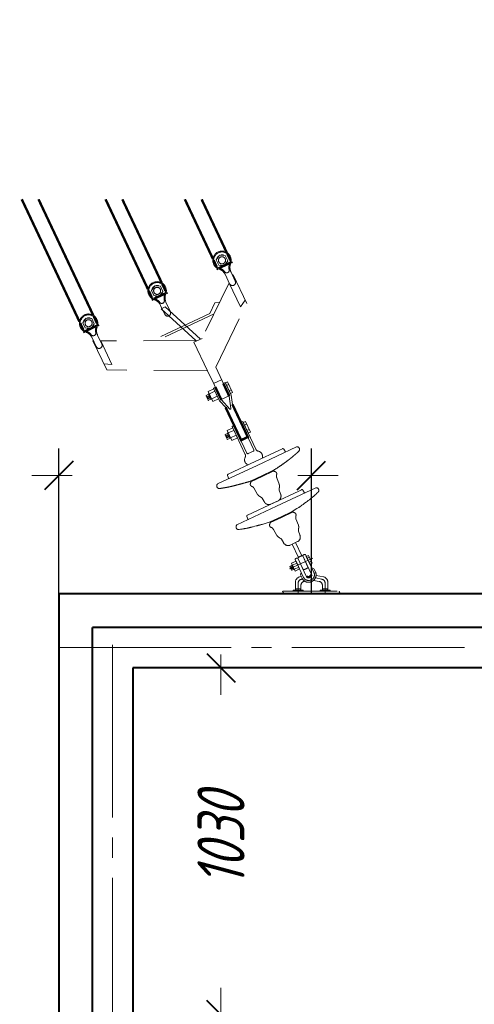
# Model space of a CAD drawing. Header units: millimetres. Extents: x 0 to 594, y 0 to 420.
# Tile 40 of 50: x 89 to 123, y 347 to 420. Entities that reach past the tile are written whole.
import ezdxf

# ---------------------------------------------------------------- set-up
doc = ezdxf.new("R2010")
doc.units = ezdxf.units.MM
for name, pattern in [('K5LT_AXLED', [17.302989, 12.802989, -1.5, 1.5, -1.5]), ('K5LT_BASIC', [0]), ('K5LT_DASHED', [6, 4, -2]), ('K5LT_THIN', [0])]:
    doc.linetypes.add(name, pattern=pattern)
doc.styles.add('KDIMTEXTSTYLE', font='GOST_AU.SHX', dxfattribs={"width": 0.96, "oblique": 15, "height": 5})
doc.dimstyles.new('KDIMSTYLE (0.03)', dxfattribs={"dimtxt": 5, "dimasz": 1, "dimexe": 2, "dimexo": 0, "dimgap": 1, "dimtad": 1, "dimlfac": 40, "dimtxsty": 'KDIMTEXTSTYLE', "dimsah": 1, "dimcen": 0, "dimdle": 1, "dimadec": 0, "dimazin": 0, "dimtfac": 0.667, "dimtmove": 0, "dimatfit": 3, "dimfxl": 1, "dimtvp": 1, "dimtfill": 1, "dimtolj": 1, "dimtzin": 0, "dimarcsym": 0})

# ---------------------------------------------------------------- blocks, each defined once
blk = doc.blocks.new('KDIMARROW_03')
at = {"color": 0, "linetype": 'K5LT_BASIC', "lineweight": 40}
blk.add_line((-1.061, -1.061), (1.061, 1.061), dxfattribs=at)
at = {"color": 0, "linetype": 'K5LT_THIN', "lineweight": 18}
for q in [(-1, 0), (2, 0)]:
    blk.add_line((0, 0), q, dxfattribs=at)
blk = doc.blocks.new('U330')
at = {"color": 7, "linetype": 'K5LT_DASHED', "lineweight": 18}
for p, q in [((111.144, 385.259), (108.207, 383.874)), ((109.877, 385.012), (108.072, 384.161)), ((110.086, 385.11), (109.877, 385.012)), ((110.184, 385.078), (110.308, 384.864)), ((110.786, 384.468), (110.811, 384.489)), ((110.811, 384.489), (110.849, 384.52)), ((110.849, 384.52), (110.856, 384.526)), ((110.856, 384.526), (110.86, 384.529)), ((110.86, 384.529), (110.866, 384.535)), ((110.866, 384.535), (110.88, 384.546)), ((110.88, 384.546), (110.901, 384.564)), ((110.901, 384.564), (110.913, 384.574)), ((110.913, 384.574), (110.922, 384.581)), ((110.922, 384.581), (110.93, 384.589)), ((110.93, 384.589), (110.941, 384.598)), ((110.941, 384.598), (110.956, 384.611)), ((110.956, 384.611), (110.979, 384.631)), ((110.979, 384.631), (111.013, 384.661)), ((111.013, 384.661), (111.024, 384.671)), ((111.024, 384.671), (111.027, 384.673)), ((111.027, 384.673), (111.033, 384.678)), ((111.033, 384.678), (111.045, 384.689)), ((111.045, 384.689), (111.064, 384.706)), ((111.064, 384.706), (111.097, 384.734)), ((111.097, 384.734), (111.156, 384.785)), ((111.156, 384.785), (111.163, 384.791)), ((111.163, 384.791), (111.166, 384.793)), ((111.166, 384.793), (111.171, 384.798)), ((111.171, 384.798), (111.178, 384.804)), ((111.178, 384.804), (111.192, 384.816)), ((111.192, 384.816), (111.217, 384.839)), ((111.217, 384.839), (111.275, 384.895)), ((111.275, 384.895), (111.322, 384.94)), ((105.27, 382.489), (108.207, 383.874)), ((106.058, 383.211), (108.072, 384.161)), ((109.736, 383.702), (109.865, 383.786)), ((109.865, 383.786), (109.873, 383.792)), ((109.873, 383.792), (109.889, 383.802)), ((109.889, 383.802), (109.92, 383.824)), ((109.92, 383.824), (109.982, 383.866)), ((109.982, 383.866), (110.039, 383.905)), ((110.039, 383.905), (110.075, 383.929)), ((110.075, 383.929), (110.106, 383.951)), ((110.106, 383.951), (110.141, 383.976)), ((110.141, 383.976), (110.189, 384.01)), ((110.189, 384.01), (110.212, 384.027)), ((110.212, 384.027), (110.219, 384.032)), ((110.219, 384.032), (110.231, 384.041)), ((110.231, 384.041), (110.257, 384.06)), ((110.257, 384.06), (110.308, 384.097)), ((110.308, 384.097), (110.413, 384.176)), ((110.413, 384.176), (110.501, 384.243)), ((110.501, 384.243), (110.506, 384.247)), ((110.506, 384.247), (110.516, 384.255)), ((110.516, 384.255), (110.535, 384.27)), ((110.535, 384.27), (110.575, 384.301)), ((110.575, 384.301), (110.656, 384.365)), ((110.656, 384.365), (110.69, 384.392)), ((110.69, 384.392), (110.694, 384.395)), ((110.694, 384.395), (110.701, 384.401)), ((110.701, 384.401), (110.716, 384.412)), ((110.716, 384.412), (110.733, 384.425)), ((110.733, 384.425), (110.744, 384.434)), ((110.744, 384.434), (110.754, 384.443)), ((110.754, 384.443), (110.768, 384.453)), ((110.768, 384.453), (110.786, 384.468)), ((106.021, 383.115), (106.107, 382.883)), ((107.758, 382.718), (108.571, 383.102)), ((107.782, 382.668), (108.595, 383.051)), ((109.383, 383.484), (108.571, 383.102)), ((109.408, 383.435), (108.595, 383.051)), ((109.385, 383.485), (109.736, 383.702)), ((109.409, 383.435), (109.408, 383.435)), ((109.41, 383.435), (109.409, 383.435)), ((109.412, 383.436), (109.41, 383.435)), ((109.416, 383.436), (109.412, 383.436)), ((109.425, 383.437), (109.416, 383.436)), ((109.434, 383.438), (109.425, 383.437)), ((109.438, 383.438), (109.434, 383.438)), ((109.44, 383.438), (109.438, 383.438)), ((109.441, 383.438), (109.44, 383.438)), ((109.458, 383.437), (109.441, 383.438)), ((109.475, 383.433), (109.458, 383.437)), ((109.486, 383.429), (109.475, 383.433)), ((109.493, 383.426), (109.486, 383.429)), ((109.498, 383.424), (109.493, 383.426)), ((109.501, 383.423), (109.498, 383.424)), ((109.504, 383.422), (109.501, 383.423)), ((109.506, 383.421), (109.504, 383.422)), ((109.509, 383.42), (109.506, 383.421)), ((109.511, 383.419), (109.509, 383.42)), ((109.517, 383.417), (109.511, 383.419)), ((109.523, 383.414), (109.517, 383.417)), ((109.529, 383.412), (109.523, 383.414)), ((109.536, 383.409), (109.529, 383.412)), ((109.546, 383.405), (109.536, 383.409)), ((109.566, 383.397), (109.546, 383.405)), ((109.577, 383.391), (109.566, 383.397)), ((109.582, 383.389), (109.577, 383.391)), ((109.585, 383.387), (109.582, 383.389)), ((109.586, 383.387), (109.585, 383.387)), ((109.59, 383.385), (109.586, 383.387)), ((109.608, 383.373), (109.59, 383.385)), ((109.624, 383.361), (109.608, 383.373)), ((109.631, 383.353), (109.624, 383.361)), ((109.634, 383.349), (109.631, 383.353)), ((109.636, 383.347), (109.634, 383.349)), ((109.637, 383.346), (109.636, 383.347)), ((109.645, 383.333), (109.637, 383.346)), ((109.641, 383.108), (109.642, 383.109)), ((109.641, 383.076), (109.641, 383.108)), ((109.643, 383.05), (109.641, 383.076)), ((109.642, 383.112), (109.643, 383.117)), ((109.642, 383.109), (109.642, 383.112)), ((109.643, 383.117), (109.645, 383.128)), ((109.644, 383.037), (109.643, 383.05)), ((109.645, 383.031), (109.644, 383.037)), ((109.65, 383.32), (109.645, 383.333)), ((109.645, 383.128), (109.65, 383.15)), ((109.646, 383.028), (109.645, 383.031)), ((109.646, 383.026), (109.646, 383.028)), ((109.65, 383.007), (109.646, 383.026)), ((109.653, 383.312), (109.65, 383.32)), ((109.65, 383.15), (109.654, 383.163)), ((109.655, 383.306), (109.653, 383.312)), ((109.654, 383.163), (109.655, 383.164)), ((109.656, 383.302), (109.655, 383.306)), ((109.655, 383.166), (109.657, 383.17)), ((109.655, 383.164), (109.655, 383.166)), ((109.657, 383.299), (109.656, 383.302)), ((109.658, 383.296), (109.657, 383.299)), ((109.657, 383.17), (109.658, 383.173)), ((109.659, 383.295), (109.658, 383.296)), ((109.658, 383.173), (109.659, 383.175)), ((109.659, 383.292), (109.659, 383.295)), ((109.66, 383.29), (109.659, 383.292)), ((109.659, 383.177), (109.66, 383.178)), ((109.659, 383.175), (109.659, 383.177)), ((109.66, 383.289), (109.66, 383.29)), ((109.661, 383.288), (109.66, 383.289)), ((109.66, 383.178), (109.661, 383.18)), ((109.661, 383.286), (109.661, 383.288)), ((109.662, 383.284), (109.661, 383.286)), ((109.661, 383.18), (109.662, 383.183)), ((109.662, 383.282), (109.662, 383.284)), ((109.663, 383.279), (109.662, 383.282)), ((109.662, 383.183), (109.663, 383.187)), ((109.665, 383.274), (109.663, 383.279)), ((109.663, 383.187), (109.665, 383.193)), ((109.668, 383.264), (109.665, 383.274)), ((109.665, 383.193), (109.668, 383.202)), ((109.669, 383.258), (109.668, 383.264)), ((109.668, 383.202), (109.669, 383.207)), ((109.67, 383.255), (109.669, 383.258)), ((109.669, 383.208), (109.67, 383.21)), ((109.669, 383.207), (109.669, 383.208)), ((109.67, 383.253), (109.67, 383.255)), ((109.67, 383.252), (109.67, 383.253)), ((109.672, 383.236), (109.67, 383.252)), ((109.67, 383.213), (109.671, 383.221)), ((109.67, 383.21), (109.67, 383.213)), ((109.671, 383.221), (109.672, 383.236)), ((106.199, 382.287), (106.165, 382.279)), ((106.217, 382.291), (106.199, 382.287)), ((106.226, 382.293), (106.217, 382.291)), ((106.231, 382.294), (106.226, 382.293)), ((106.26, 382.301), (106.231, 382.294)), ((106.297, 382.31), (106.26, 382.301)), ((106.323, 382.316), (106.297, 382.31)), ((106.34, 382.32), (106.323, 382.316)), ((106.352, 382.323), (106.34, 382.32)), ((106.361, 382.326), (106.352, 382.323)), ((106.369, 382.328), (106.361, 382.326)), ((106.38, 382.33), (106.369, 382.328)), ((106.399, 382.335), (106.38, 382.33)), ((106.436, 382.344), (106.399, 382.335)), ((106.462, 382.351), (106.436, 382.344)), ((106.475, 382.354), (106.462, 382.351)), ((106.482, 382.356), (106.475, 382.354)), ((106.612, 382.39), (106.482, 382.356)), ((106.721, 382.418), (106.612, 382.39)), ((106.78, 382.434), (106.721, 382.418)), ((106.81, 382.442), (106.78, 382.434)), ((106.824, 382.446), (106.81, 382.442)), ((106.831, 382.448), (106.824, 382.446)), ((106.85, 382.452), (106.831, 382.448)), ((106.894, 382.464), (106.85, 382.452)), ((106.924, 382.472), (106.894, 382.464)), ((106.944, 382.477), (106.924, 382.472)), ((106.957, 382.481), (106.944, 382.477)), ((106.966, 382.483), (106.957, 382.481)), ((106.973, 382.485), (106.966, 382.483)), ((106.982, 382.487), (106.973, 382.485)), ((106.998, 382.492), (106.982, 382.487)), ((107.029, 382.5), (106.998, 382.492)), ((107.092, 382.517), (107.029, 382.5)), ((107.162, 382.536), (107.092, 382.517)), ((107.198, 382.545), (107.162, 382.536)), ((107.215, 382.55), (107.198, 382.545)), ((107.225, 382.553), (107.215, 382.55)), ((107.441, 382.614), (107.225, 382.553)), ((107.758, 382.718), (107.441, 382.614)), ((107.702, 382.475), (107.705, 382.496)), ((107.702, 382.454), (107.702, 382.475)), ((107.703, 382.444), (107.702, 382.454)), ((107.704, 382.439), (107.703, 382.444)), ((107.705, 382.437), (107.704, 382.439)), ((107.705, 382.496), (107.706, 382.5)), ((107.705, 382.435), (107.705, 382.437)), ((107.71, 382.421), (107.705, 382.435)), ((107.706, 382.501), (107.707, 382.504)), ((107.706, 382.5), (107.706, 382.501)), ((107.707, 382.504), (107.708, 382.51)), ((107.708, 382.51), (107.711, 382.522)), ((107.716, 382.409), (107.71, 382.421)), ((107.711, 382.522), (107.717, 382.543)), ((107.721, 382.401), (107.716, 382.409)), ((107.717, 382.543), (107.721, 382.553)), ((107.721, 382.553), (107.723, 382.56)), ((107.724, 382.395), (107.721, 382.401)), ((107.723, 382.56), (107.725, 382.566)), ((107.727, 382.392), (107.724, 382.395)), ((107.725, 382.566), (107.727, 382.572)), ((107.727, 382.572), (107.729, 382.579)), ((107.728, 382.39), (107.727, 382.392)), ((107.73, 382.387), (107.728, 382.39)), ((107.729, 382.58), (107.73, 382.583)), ((107.729, 382.579), (107.729, 382.58)), ((107.73, 382.583), (107.731, 382.586)), ((107.731, 382.386), (107.73, 382.387)), ((107.731, 382.586), (107.732, 382.589)), ((107.732, 382.383), (107.731, 382.386)), ((107.732, 382.589), (107.733, 382.592)), ((107.734, 382.381), (107.732, 382.383)), ((107.733, 382.592), (107.735, 382.597)), ((107.734, 382.38), (107.734, 382.381)), ((107.734, 382.381), (107.734, 382.381)), ((107.736, 382.378), (107.734, 382.38)), ((107.735, 382.597), (107.737, 382.605)), ((107.737, 382.376), (107.736, 382.378)), ((107.737, 382.605), (107.741, 382.615)), ((107.738, 382.375), (107.737, 382.376)), ((107.74, 382.372), (107.738, 382.375)), ((107.743, 382.368), (107.74, 382.372)), ((107.741, 382.615), (107.749, 382.631)), ((107.748, 382.359), (107.743, 382.368)), ((107.752, 382.354), (107.748, 382.359)), ((107.749, 382.631), (107.758, 382.645)), ((107.755, 382.351), (107.752, 382.354)), ((107.756, 382.35), (107.755, 382.351)), ((107.756, 382.349), (107.756, 382.35)), ((107.768, 382.338), (107.756, 382.349)), ((107.758, 382.645), (107.759, 382.646)), ((107.759, 382.646), (107.76, 382.647)), ((107.76, 382.647), (107.763, 382.651)), ((107.763, 382.651), (107.769, 382.657)), ((107.78, 382.329), (107.768, 382.338)), ((107.769, 382.657), (107.776, 382.663)), ((107.776, 382.663), (107.779, 382.665)), ((107.779, 382.665), (107.781, 382.667)), ((107.786, 382.325), (107.78, 382.329)), ((107.781, 382.667), (107.781, 382.668)), ((107.781, 382.668), (107.782, 382.668)), ((107.789, 382.323), (107.786, 382.325)), ((107.791, 382.322), (107.789, 382.323)), ((107.792, 382.322), (107.791, 382.322)), ((107.797, 382.319), (107.792, 382.322)), ((107.805, 382.316), (107.797, 382.319)), ((107.811, 382.313), (107.805, 382.316)), ((107.815, 382.312), (107.811, 382.313)), ((107.818, 382.311), (107.815, 382.312)), ((107.82, 382.31), (107.818, 382.311)), ((107.821, 382.31), (107.82, 382.31)), ((107.823, 382.309), (107.821, 382.31)), ((107.825, 382.309), (107.823, 382.309)), ((107.828, 382.308), (107.825, 382.309)), ((107.832, 382.306), (107.828, 382.308)), ((107.834, 382.306), (107.832, 382.306)), ((107.835, 382.305), (107.834, 382.306)), ((107.848, 382.3), (107.835, 382.305)), ((107.868, 382.291), (107.848, 382.3)), ((107.878, 382.285), (107.868, 382.291)), ((107.882, 382.282), (107.878, 382.285)), ((107.885, 382.281), (107.882, 382.282)), ((107.886, 382.28), (107.885, 382.281)), ((109.655, 382.987), (109.65, 383.007)), ((109.658, 382.975), (109.655, 382.987)), ((109.664, 382.951), (109.658, 382.975)), ((109.844, 382.471), (109.664, 382.951)), ((109.845, 382.468), (109.844, 382.471)), ((109.847, 382.463), (109.845, 382.468)), ((109.85, 382.454), (109.847, 382.463)), ((109.856, 382.435), (109.85, 382.454)), ((109.862, 382.412), (109.856, 382.435)), ((109.865, 382.4), (109.862, 382.412)), ((109.866, 382.394), (109.865, 382.4)), ((109.866, 382.391), (109.866, 382.394)), ((109.866, 382.389), (109.866, 382.391)), ((109.868, 382.376), (109.866, 382.389)), ((109.866, 382.28), (109.867, 382.297)), ((109.867, 382.325), (109.868, 382.339)), ((109.867, 382.305), (109.867, 382.325)), ((109.867, 382.297), (109.867, 382.305)), ((109.868, 382.36), (109.868, 382.376)), ((109.868, 382.35), (109.868, 382.36)), ((109.868, 382.343), (109.868, 382.35)), ((109.868, 382.339), (109.868, 382.343)), ((105.446, 382.155), (105.403, 382.149)), ((105.545, 382.169), (105.446, 382.155)), ((105.59, 382.176), (105.545, 382.169)), ((105.612, 382.18), (105.59, 382.176)), ((105.625, 382.182), (105.612, 382.18)), ((105.632, 382.183), (105.625, 382.182)), ((105.636, 382.184), (105.632, 382.183)), ((105.66, 382.188), (105.636, 382.184)), ((105.725, 382.2), (105.66, 382.188)), ((105.759, 382.205), (105.725, 382.2)), ((105.78, 382.209), (105.759, 382.205)), ((105.793, 382.211), (105.78, 382.209)), ((105.801, 382.212), (105.793, 382.211)), ((105.807, 382.213), (105.801, 382.212)), ((105.811, 382.213), (105.807, 382.213)), ((105.813, 382.214), (105.811, 382.213)), ((105.815, 382.214), (105.813, 382.214)), ((105.823, 382.215), (105.815, 382.214)), ((105.845, 382.219), (105.823, 382.215)), ((105.869, 382.223), (105.845, 382.219)), ((105.905, 382.229), (105.869, 382.223)), ((105.97, 382.24), (105.905, 382.229)), ((106.004, 382.246), (105.97, 382.24)), ((106.021, 382.249), (106.004, 382.246)), ((106.029, 382.251), (106.021, 382.249)), ((106.033, 382.251), (106.029, 382.251)), ((106.04, 382.253), (106.033, 382.251)), ((106.064, 382.257), (106.04, 382.253)), ((106.082, 382.261), (106.064, 382.257)), ((106.1, 382.265), (106.082, 382.261)), ((106.124, 382.27), (106.1, 382.265)), ((106.165, 382.279), (106.124, 382.27)), ((107.911, 382.26), (107.886, 382.28)), ((107.93, 382.242), (107.911, 382.26)), ((107.939, 382.233), (107.93, 382.242)), ((107.943, 382.228), (107.939, 382.233)), ((107.945, 382.225), (107.943, 382.228)), ((107.946, 382.224), (107.945, 382.225)), ((107.958, 382.209), (107.946, 382.224)), ((107.97, 382.193), (107.958, 382.209)), ((107.978, 382.183), (107.97, 382.193)), ((107.992, 382.163), (107.978, 382.183)), ((108.248, 381.719), (107.992, 382.163)), ((108.25, 381.716), (108.248, 381.719)), ((108.253, 381.712), (108.25, 381.716)), ((108.258, 381.703), (108.253, 381.712)), ((108.269, 381.686), (108.258, 381.703)), ((108.283, 381.666), (108.269, 381.686)), ((108.29, 381.657), (108.283, 381.666)), ((108.294, 381.653), (108.29, 381.657)), ((108.296, 381.65), (108.294, 381.653)), ((108.297, 381.649), (108.296, 381.65)), ((108.307, 381.64), (108.297, 381.649)), ((108.318, 381.63), (108.307, 381.64)), ((108.326, 381.623), (108.318, 381.63)), ((108.332, 381.619), (108.326, 381.623)), ((108.335, 381.616), (108.332, 381.619)), ((108.346, 381.608), (108.335, 381.616)), ((108.362, 381.595), (108.346, 381.608)), ((108.369, 381.59), (108.362, 381.595)), ((108.381, 381.58), (108.369, 381.59)), ((108.403, 381.565), (108.381, 381.58)), ((108.414, 381.557), (108.403, 381.565)), ((108.419, 381.554), (108.414, 381.557)), ((108.422, 381.552), (108.419, 381.554)), ((108.423, 381.551), (108.422, 381.552)), ((108.427, 381.549), (108.423, 381.551)), ((109.84, 382.084), (109.841, 382.108)), ((109.841, 382.073), (109.84, 382.084)), ((109.841, 382.108), (109.847, 382.154)), ((109.841, 382.067), (109.841, 382.073)), ((109.842, 382.064), (109.841, 382.067)), ((109.842, 382.063), (109.842, 382.064)), ((109.843, 382.051), (109.842, 382.063)), ((109.845, 382.041), (109.843, 382.051)), ((109.846, 382.034), (109.845, 382.041)), ((109.847, 382.029), (109.846, 382.034)), ((109.847, 382.154), (109.849, 382.164)), ((109.849, 382.02), (109.847, 382.029)), ((109.849, 382.166), (109.85, 382.169)), ((109.849, 382.164), (109.849, 382.166)), ((109.95, 381.76), (109.849, 382.02)), ((109.85, 382.169), (109.851, 382.176)), ((109.851, 382.176), (109.853, 382.182)), ((109.853, 382.182), (109.854, 382.19)), ((109.854, 382.19), (109.856, 382.197)), ((109.856, 382.197), (109.857, 382.203)), ((109.857, 382.203), (109.859, 382.212)), ((109.859, 382.212), (109.861, 382.226)), ((109.861, 382.226), (109.862, 382.229)), ((109.862, 382.231), (109.863, 382.234)), ((109.862, 382.229), (109.862, 382.231)), ((109.863, 382.241), (109.865, 382.254)), ((109.863, 382.234), (109.863, 382.241)), ((109.865, 382.254), (109.866, 382.28)), ((109.955, 381.746), (109.95, 381.76)), ((109.958, 381.736), (109.955, 381.746)), ((109.96, 381.73), (109.958, 381.736)), ((109.961, 381.728), (109.96, 381.73)), ((109.961, 381.726), (109.961, 381.728)), ((109.965, 381.715), (109.961, 381.726)), ((109.973, 381.686), (109.965, 381.715)), ((109.98, 381.659), (109.973, 381.686)), ((109.982, 381.645), (109.98, 381.659)), ((109.983, 381.638), (109.982, 381.645)), ((109.982, 381.545), (109.983, 381.553)), ((109.984, 381.634), (109.983, 381.638)), ((109.983, 381.558), (109.984, 381.564)), ((109.983, 381.555), (109.983, 381.558)), ((109.983, 381.553), (109.983, 381.555)), ((109.984, 381.632), (109.984, 381.634)), ((109.984, 381.626), (109.984, 381.632)), ((109.985, 381.596), (109.984, 381.626)), ((109.984, 381.576), (109.985, 381.596)), ((109.984, 381.564), (109.984, 381.576)), ((108.439, 381.542), (108.427, 381.549)), ((108.447, 381.538), (108.439, 381.542)), ((108.452, 381.535), (108.447, 381.538)), ((108.459, 381.532), (108.452, 381.535)), ((108.466, 381.528), (108.459, 381.532)), ((108.471, 381.525), (108.466, 381.528)), ((108.477, 381.522), (108.471, 381.525)), ((108.48, 381.52), (108.477, 381.522)), ((108.482, 381.52), (108.48, 381.52)), ((108.491, 381.515), (108.482, 381.52)), ((108.531, 381.49), (108.491, 381.515)), ((108.549, 381.475), (108.531, 381.49)), ((108.558, 381.468), (108.549, 381.475)), ((108.562, 381.464), (108.558, 381.468)), ((108.564, 381.462), (108.562, 381.464)), ((108.565, 381.461), (108.564, 381.462)), ((108.573, 381.452), (108.565, 381.461)), ((108.58, 381.444), (108.573, 381.452)), ((108.585, 381.439), (108.58, 381.444)), ((108.588, 381.435), (108.585, 381.439)), ((108.593, 381.428), (108.588, 381.435)), ((108.73, 381.184), (108.593, 381.428)), ((108.737, 381.172), (108.73, 381.184)), ((108.743, 381.163), (108.737, 381.172)), ((108.746, 381.158), (108.743, 381.163)), ((108.748, 381.156), (108.746, 381.158)), ((108.748, 381.154), (108.748, 381.156)), ((108.755, 381.145), (108.748, 381.154)), ((108.772, 381.12), (108.755, 381.145)), ((108.789, 381.097), (108.772, 381.12)), ((108.798, 381.086), (108.789, 381.097)), ((108.803, 381.081), (108.798, 381.086)), ((108.805, 381.078), (108.803, 381.081)), ((108.807, 381.077), (108.805, 381.078)), ((108.811, 381.072), (108.807, 381.077)), ((108.834, 381.053), (108.811, 381.072)), ((108.85, 381.041), (108.834, 381.053)), ((108.859, 381.034), (108.85, 381.041)), ((108.864, 381.03), (108.859, 381.034)), ((108.867, 381.029), (108.864, 381.03)), ((108.868, 381.028), (108.867, 381.029)), ((108.875, 381.023), (108.868, 381.028)), ((108.891, 381.013), (108.875, 381.023)), ((108.909, 381.001), (108.891, 381.013)), ((108.919, 380.996), (108.909, 381.001)), ((108.924, 380.994), (108.919, 380.996)), ((108.926, 380.993), (108.924, 380.994)), ((108.928, 380.992), (108.926, 380.993)), ((108.945, 380.986), (108.928, 380.992)), ((108.965, 380.979), (108.945, 380.986)), ((108.979, 380.976), (108.965, 380.979)), ((108.986, 380.974), (108.979, 380.976)), ((108.989, 380.974), (108.986, 380.974)), ((108.991, 380.973), (108.989, 380.974)), ((109.036, 380.965), (108.991, 380.973)), ((109.065, 380.961), (109.036, 380.965)), ((109.08, 380.96), (109.065, 380.961)), ((109.088, 380.959), (109.08, 380.96)), ((109.091, 380.959), (109.088, 380.959)), ((109.093, 380.959), (109.091, 380.959)), ((109.131, 380.96), (109.093, 380.959)), ((109.153, 380.963), (109.131, 380.96)), ((109.164, 380.965), (109.153, 380.963)), ((109.17, 380.966), (109.164, 380.965)), ((109.172, 380.967), (109.17, 380.966)), ((109.174, 380.967), (109.172, 380.967)), ((109.188, 380.971), (109.174, 380.967)), ((109.201, 380.976), (109.188, 380.971)), ((109.21, 380.98), (109.201, 380.976)), ((109.216, 380.983), (109.21, 380.98)), ((109.22, 380.984), (109.216, 380.983)), ((109.227, 380.987), (109.22, 380.984)), ((109.227, 380.987), (109.37, 381.055)), ((109.786, 381.251), (109.37, 381.055)), ((109.786, 381.251), (109.793, 381.254)), ((109.793, 381.254), (109.796, 381.256)), ((109.796, 381.256), (109.802, 381.259)), ((109.802, 381.259), (109.811, 381.264)), ((109.811, 381.264), (109.823, 381.271)), ((109.823, 381.271), (109.835, 381.279)), ((109.835, 381.279), (109.837, 381.28)), ((109.837, 381.28), (109.839, 381.281)), ((109.839, 381.281), (109.843, 381.285)), ((109.843, 381.285), (109.852, 381.292)), ((109.852, 381.292), (109.868, 381.307)), ((109.868, 381.307), (109.893, 381.336)), ((109.893, 381.336), (109.894, 381.338)), ((109.894, 381.338), (109.896, 381.341)), ((109.896, 381.341), (109.9, 381.347)), ((109.9, 381.347), (109.909, 381.359)), ((109.909, 381.359), (109.925, 381.384)), ((109.925, 381.384), (109.947, 381.424)), ((109.947, 381.424), (109.948, 381.426)), ((109.948, 381.426), (109.949, 381.429)), ((109.949, 381.429), (109.952, 381.435)), ((109.952, 381.435), (109.958, 381.447)), ((109.958, 381.447), (109.967, 381.467)), ((109.967, 381.467), (109.972, 381.485)), ((109.972, 381.485), (109.973, 381.486)), ((109.973, 381.489), (109.975, 381.494)), ((109.973, 381.486), (109.973, 381.489)), ((109.975, 381.494), (109.977, 381.505)), ((109.977, 381.505), (109.98, 381.526)), ((109.98, 381.526), (109.982, 381.545))]:
    blk.add_line(p, q, dxfattribs=at)
for centre, radius, start, end in [((111.158, 385.057), 0.202, 324.43785, 93.95808), ((110.116, 385.037), 0.0794, 31.21058, 112.27034), ((106.096, 383.141), 0.0794, 118.22538, 199.28514), ((109.38, 383.451), 0.0344, 332.47367, 81.39331), ((105.417, 382.35), 0.202, 136.53764, 266.05787), ((107.788, 382.7), 0.0344, 149.10241, 258.02205)]:
    blk.add_arc(centre, radius, start, end, dxfattribs=at)

msp = doc.modelspace()

# ---------------------------------------------------------------- linework, layer by layer
at = {"color": 7, "linetype": 'K5LT_DASHED', "lineweight": 18}
for p, q in [((103.74711, 402.1732), (103.99103, 402.52479)), ((103.74711, 402.1732), (103.92963, 401.78616)), ((103.99103, 402.52479), (104.41749, 402.48934)), ((104.60001, 402.1023), (104.35608, 401.7507)), ((104.41749, 402.48934), (104.60001, 402.1023)), ((104.35608, 401.7507), (103.92963, 401.78616)), ((105.1552, 400.59228), (104.82144, 401.30002)), ((104.74157, 400.39721), (104.42717, 401.06388)), ((104.99943, 401.0591), (104.95704, 401.01247)), ((106.00589, 398.92489), (104.99943, 401.0591)), ((98.93235, 399.90243), (99.17627, 400.25403)), ((98.93235, 399.90243), (99.11487, 399.51539)), ((99.17627, 400.25403), (99.60273, 400.21858)), ((99.78525, 399.83153), (99.54132, 399.47994)), ((99.60273, 400.21858), (99.78525, 399.83153)), ((104.70951, 400.46518), (102.69789, 396.34411)), ((105.53693, 398.67628), (104.69993, 400.45116)), ((99.54132, 399.47994), (99.11487, 399.51539)), ((105.88703, 399.17614), (105.53693, 398.67628)), ((99.9268, 398.12645), (99.61241, 398.79311)), ((99.65929, 398.54077), (99.95251, 398.67905)), ((102.23419, 396.18314), (99.65929, 398.54077)), ((99.72536, 398.5536), (99.68617, 398.55345)), ((99.95251, 398.67905), (102.56773, 396.28449)), ((100.34044, 398.32151), (100.00668, 399.02926)), ((103.65086, 398.98374), (103.26239, 398.18792)), ((103.97285, 399.00246), (103.65086, 398.98374)), ((103.70435, 394.2099), (106.00589, 398.92489)), ((93.84418, 397.50293), (94.08811, 397.85452)), ((94.08811, 397.85452), (94.51456, 397.81907)), ((94.51456, 397.81907), (94.69709, 397.43203)), ((103.26239, 398.18792), (98.9849, 396.17072)), ((103.58374, 398.15889), (99.37094, 396.17219)), ((93.84418, 397.50293), (94.02671, 397.11589)), ((94.45316, 397.08044), (94.02671, 397.11589)), ((94.69709, 397.43203), (94.45316, 397.08044)), ((94.83864, 395.72694), (94.52425, 396.39361)), ((95.25228, 395.92201), (94.91851, 396.62975)), ((102.34739, 396.18357), (95.14191, 396.15603)), ((102.09377, 396.06741), (102.69789, 396.34411)), ((94.6372, 396.1541), (94.59801, 396.15395)), ((95.61295, 394.00177), (94.59801, 396.15395)), ((96.00657, 394.40932), (95.18278, 396.15619)), ((103.10339, 393.92649), (102.09377, 396.06741)), ((95.39819, 394.45717), (96.00657, 394.40932)), ((103.10339, 393.92649), (95.61295, 394.00177)), ((103.70435, 394.2099), (104.17704, 393.19065)), ((103.58913, 392.9134), (103.10339, 393.92649)), ((103.55274, 392.99057), (104.14064, 393.26782)), ((103.56633, 392.5995), (103.15089, 392.40359)), ((103.5396, 392.65617), (103.67936, 392.72207)), ((103.9874, 391.7066), (103.5396, 392.65617)), ((103.91315, 391.86407), (103.56633, 392.5995)), ((104.11717, 391.79369), (103.58913, 392.9134)), ((104.17704, 393.19065), (104.70507, 392.07094)), ((104.40702, 393.06523), (104.26726, 392.99932)), ((104.85482, 392.11566), (104.40702, 393.06523)), ((104.42237, 393.03257), (104.58065, 393.10722)), ((104.79193, 392.24911), (104.42237, 393.03257)), ((104.51479, 392.83679), (104.67308, 392.91143)), ((104.95021, 392.32375), (104.58065, 393.10722)), ((104.69959, 392.44494), (104.85787, 392.51958)), ((103.13952, 391.7583), (102.99259, 392.06987)), ((103.18145, 392.19325), (103.00742, 392.11118)), ((103.10515, 391.98399), (103.14486, 391.89978)), ((103.15089, 392.40359), (103.49771, 391.66815)), ((103.35487, 391.82554), (103.18083, 391.74346)), ((103.18145, 392.19325), (103.2184, 392.26043)), ((103.18145, 392.19325), (103.35487, 391.82554)), ((103.18936, 392.0237), (103.22907, 391.93949)), ((103.23759, 392.21973), (103.65303, 392.41564)), ((103.35487, 391.82554), (103.4302, 391.81131)), ((103.41101, 391.85201), (103.82644, 392.04792)), ((103.49771, 391.66815), (103.91315, 391.86407)), ((104.70507, 392.07094), (104.11717, 391.79369)), ((104.83742, 391.13706), (104.71506, 392.04976)), ((104.95021, 392.32375), (104.79193, 392.24911)), ((104.94463, 391.44574), (104.85482, 392.11566)), ((104.44717, 391.21115), (103.9874, 391.7066)), ((104.75354, 391.0975), (104.12716, 391.77251)), ((104.97114, 389.69895), (104.5557, 389.50304)), ((105.05629, 389.87006), (104.92062, 389.80608)), ((104.92062, 389.80608), (105.89807, 387.73338)), ((105.31796, 388.96351), (104.97114, 389.69895)), ((105.05629, 389.87006), (106.02086, 387.82467)), ((105.57636, 390.11532), (105.71203, 390.1793)), ((105.57636, 390.11532), (106.54093, 388.06993)), ((105.71203, 390.1793), (106.68949, 388.1066)), ((105.75114, 390.09616), (105.90943, 390.17081)), ((106.1207, 389.3127), (105.75114, 390.09616)), ((105.84357, 389.90038), (106.00185, 389.97502)), ((106.27898, 389.38734), (105.90943, 390.17081)), ((104.54433, 388.85774), (104.3974, 389.16932)), ((104.58627, 389.2927), (104.41223, 389.21063)), ((104.50996, 389.08344), (104.54967, 388.99923)), ((104.5557, 389.50304), (104.90252, 388.7676)), ((104.75968, 388.92498), (104.58564, 388.84291)), ((104.58627, 389.2927), (104.62321, 389.35988)), ((104.58627, 389.2927), (104.75968, 388.92498)), ((104.59417, 389.12315), (104.63388, 389.03894)), ((104.64241, 389.31918), (105.05784, 389.51509)), ((104.75968, 388.92498), (104.83501, 388.91076)), ((104.81582, 388.95146), (105.23126, 389.14737)), ((104.90252, 388.7676), (105.31796, 388.96351)), ((106.02836, 389.50852), (106.18664, 389.58317)), ((106.27898, 389.38734), (106.1207, 389.3127)), ((109.71264, 388.30166), (106.7763, 386.91693)), ((108.65471, 388.15342), (108.44588, 388.05494)), ((106.50509, 387.97011), (106.12069, 387.78883)), ((108.44588, 388.05494), (106.64102, 387.2038)), ((108.75275, 388.12108), (108.87669, 387.90745)), ((103.83953, 385.53199), (106.7763, 386.91693)), ((104.62733, 386.25417), (106.64102, 387.2038)), ((104.58992, 386.15795), (104.67591, 385.92642)), ((106.32713, 385.76124), (107.14044, 386.14478)), ((106.35083, 385.71099), (107.16413, 386.09453)), ((107.95185, 386.52743), (107.14044, 386.14478)), ((107.97744, 386.47807), (107.16413, 386.09453)), ((108.41281, 385.51431), (108.23327, 385.99423)), ((106.81749, 384.76198), (106.56141, 385.20581)), ((108.51912, 384.80269), (108.41783, 385.06341)), ((107.29894, 384.22727), (107.1622, 384.47127)), ((107.79583, 384.03042), (107.93921, 384.09804)), ((108.35491, 384.29408), (107.93921, 384.09804)), ((109.37948, 381.05928), (109.84437, 380.07348)), ((109.63995, 381.18211), (110.10484, 380.19632)), ((110.16351, 380.18822), (110.55575, 379.35646)), ((110.79894, 378.86914), (110.17424, 380.19383)), ((110.37123, 380.28673), (110.82562, 379.32319)), ((110.43235, 380.15714), (110.58557, 380.22939)), ((110.70279, 379.58366), (110.43235, 380.15714)), ((110.85601, 379.65592), (110.58557, 380.22939)), ((110.90684, 380.03039), (109.1937, 379.2225)), ((109.21888, 379.38287), (109.33345, 379.13991)), ((109.36615, 379.47908), (109.23044, 379.41508)), ((109.34232, 379.64309), (109.66626, 379.79586)), ((109.61276, 379.06962), (109.34232, 379.64309)), ((109.36615, 379.47908), (109.39496, 379.53146)), ((109.50137, 379.19235), (109.36615, 379.47908)), ((109.40993, 379.49972), (109.73387, 379.65249)), ((109.54515, 379.21299), (109.86909, 379.36576)), ((109.60515, 379.92545), (110.05954, 378.96192)), ((109.66626, 379.79586), (109.9367, 379.22239)), ((110.42684, 378.69366), (109.80214, 380.01835)), ((110.20554, 379.19131), (109.8133, 380.02306)), ((109.9159, 379.77713), (109.92684, 379.78229)), ((110.08105, 379.42692), (110.092, 379.43208)), ((110.27705, 379.94744), (110.288, 379.95261)), ((110.44221, 379.59723), (110.45315, 379.60239)), ((110.49996, 380.01377), (110.65318, 380.08602)), ((110.63518, 379.72703), (110.7884, 379.79929)), ((110.85601, 379.65592), (110.70279, 379.58366)), ((109.33761, 379.25024), (109.30665, 379.3159)), ((109.50137, 379.19235), (109.36566, 379.12835)), ((109.40328, 379.2812), (109.37231, 379.34687)), ((109.50137, 379.19235), (109.56011, 379.18125)), ((109.9367, 379.22239), (109.61276, 379.06962)), ((110.06613, 378.66426), (109.94816, 378.64067)), ((110.05954, 378.96192), (110.0116, 378.77988)), ((110.12041, 378.54915), (110.0116, 378.77988)), ((110.22985, 378.60076), (110.05954, 378.96192)), ((110.82562, 379.32319), (110.99657, 379.24438)), ((110.99594, 378.96204), (110.82562, 379.32319)), ((111.10538, 379.01365), (110.99657, 379.24438)), ((111.15721, 378.75024), (111.70506, 378.64067)), ((109.62661, 377.58576), (109.62661, 378.24844)), ((109.82661, 377.38576), (109.82661, 378.16646)), ((110.02661, 377.58576), (110.02661, 378.0025)), ((110.15661, 378.4784), (110.06778, 378.46063)), ((110.32913, 378.30894), (110.26778, 378.29667)), ((110.96757, 378.38025), (111.38544, 378.29667)), ((111.10614, 378.55649), (111.58544, 378.46063)), ((111.62661, 377.58576), (111.62661, 378.0025)), ((111.82661, 377.38576), (111.82661, 378.16646)), ((112.02661, 377.58576), (112.02661, 378.24844)), ((108.70973, 377.58576), (112.90167, 377.58576)), ((108.70973, 377.38576), (112.90167, 377.38576)), ((110.22661, 377.58576), (109.42661, 377.58576)), ((109.45161, 377.58576), (109.45161, 377.66076)), ((109.45161, 377.66076), (110.20161, 377.66076)), ((110.20161, 377.58576), (109.45161, 377.58576)), ((109.62661, 377.74567), (110.02661, 377.74567)), ((109.66411, 377.74567), (109.66411, 377.66076)), ((109.98911, 377.74567), (109.98911, 377.66076)), ((110.20161, 377.66076), (110.20161, 377.58576)), ((112.22661, 377.58576), (111.42661, 377.58576)), ((111.45161, 377.58576), (111.45161, 377.66076)), ((111.45161, 377.66076), (112.20161, 377.66076)), ((112.20161, 377.58576), (111.45161, 377.58576)), ((111.62661, 377.74567), (112.02661, 377.74567)), ((111.66411, 377.74567), (111.66411, 377.66076)), ((111.98911, 377.74567), (111.98911, 377.66076)), ((112.20161, 377.66076), (112.20161, 377.58576))]:
    msp.add_line(p, q, dxfattribs=at)
at = {"color": 5, "linetype": 'K5LT_BASIC', "lineweight": 40, "true_color": 0x0000ff}
for p, q in [((92.0557, 377.38576), (92.0557, 336.88576)), ((204.5557, 377.38576), (92.0557, 377.38576)), ((94.5557, 339.7536), (94.5557, 374.88576)), ((133.43305, 374.88576), (94.5557, 374.88576)), ((97.5557, 371.88576), (97.5557, 339.7536)), ((133.43305, 371.88576), (97.5557, 371.88576))]:
    msp.add_line(p, q, dxfattribs=at)
at = {"color": 30, "linetype": 'K5LT_AXLED', "lineweight": 18, "true_color": 0xff8000}
for p, q in [((96.0557, 373.58798), (96.0557, 259.27559)), ((92.0557, 373.38576), (213.42207, 373.38576))]:
    msp.add_line(p, q, dxfattribs=at)
at = {"color": 7, "linetype": 'K5LT_DASHED', "const_width": 0.18}
for points in [[(89.3106, 406.6665), (93.5944, 397.58268)], [(94.61192, 398.06255), (90.55442, 406.6665)], [(95.53034, 406.6665), (98.68256, 399.98218)], [(99.70008, 400.46205), (96.77416, 406.6665)], [(101.41596, 406.6665), (103.49732, 402.25295)], [(104.51484, 402.73282), (102.65978, 406.6665)], [(103.55292, 402.13505), (103.77667, 401.66059)], [(103.94949, 401.55896), (104.76269, 401.94245)], [(104.79421, 402.14042), (104.57044, 402.61493)], [(104.84102, 401.97939), (104.86485, 401.99063), (104.8498, 402.02253)], [(103.83226, 401.5427), (103.84732, 401.51078), (103.87116, 401.52202)], [(98.73816, 399.86429), (98.96191, 399.38983)], [(99.97945, 399.86965), (99.75568, 400.34417)], [(100.02626, 399.70863), (100.05009, 399.71986), (100.03504, 399.75177)], [(99.0175, 399.27193), (99.03256, 399.24001), (99.0564, 399.25126)], [(99.13473, 399.28819), (99.94793, 399.67169)], [(94.89129, 397.47015), (94.66751, 397.94467)], [(93.64999, 397.46479), (93.87374, 396.99032)], [(93.92934, 396.87243), (93.94439, 396.84051), (93.96823, 396.85175)], [(94.04656, 396.88869), (94.85977, 397.27219)], [(94.9381, 397.30913), (94.96192, 397.32036), (94.94688, 397.35226)], [(103.67936, 392.72207), (104.12716, 391.77251)], [(104.71506, 392.04976), (104.26726, 392.99932)], [(104.44717, 391.21115), (105.59067, 388.78634), (106.08813, 389.02093), (104.94463, 391.44574)], [(110.45339, 378.65074), (110.56013, 378.61961), (110.6513, 378.62531), (110.66723, 378.63071), (110.73981, 378.68043), (110.79682, 378.767), (110.81713, 378.81722)]]:
    msp.add_lwpolyline(points, dxfattribs=at)
at = {"color": 7, "linetype": 'K5LT_DASHED', "lineweight": 18}
for centre in [(104.17356, 402.13775), (99.3588, 399.86698), (94.27063, 397.46748)]:
    msp.add_circle(centre, 0.26133, dxfattribs=at)
for centre, radius, start, end in [((104.17357, 402.13775), 0.68598, 339.3270699, 251.1686502), ((104.17357, 402.13775), 0.62065, 337.0581749, 253.4375451), ((104.17357, 402.13775), 0.68598, 79.4954185, 84.2827422), ((103.68854, 400.71555), 0.81665, 25.24786, 71.1686502), ((103.78247, 400.82271), 0.75132, 41.8147924, 73.4375451), ((104.2207, 401.21473), 0.16333, 31.4741766, 41.8147924), ((104.52189, 401.39912), 0.18982, 211.4741766, 19.0215435), ((105.43701, 401.60296), 0.75132, 157.0581749, 188.6809277), ((104.85576, 401.51422), 0.16333, 188.6809277, 199.0215435), ((105.57944, 401.60727), 0.81665, 159.3270699, 205.24786), ((104.94838, 400.49474), 0.22866, 205.24786, 25.24786), ((104.94838, 400.49474), 0.22866, 205.24786, 25.24786), ((99.3588, 399.86699), 0.68598, 339.3270699, 251.1686502), ((99.3588, 399.86699), 0.62065, 337.0581749, 253.4375451), ((99.35881, 399.86698), 0.68598, 79.4954185, 84.2827422), ((98.87378, 398.44479), 0.81665, 25.24786, 71.1686502), ((98.96771, 398.55194), 0.75132, 41.8147924, 73.4375451), ((99.70713, 399.12835), 0.18982, 211.4741766, 19.0215435), ((100.62225, 399.3322), 0.75132, 157.0581749, 188.6809277), ((100.041, 399.24345), 0.16333, 188.6809277, 199.0215435), ((100.76468, 399.33651), 0.81665, 159.3270699, 205.24786), ((99.40594, 398.94397), 0.16333, 31.4741766, 41.8147924), ((94.27064, 397.46748), 0.68598, 339.3270699, 251.1686502), ((94.27064, 397.46748), 0.62065, 337.0581749, 253.4375451), ((94.27064, 397.46748), 0.68598, 79.4954185, 84.2827422), ((100.13362, 398.22398), 0.22866, 205.24786, 25.24786), ((95.53409, 396.9327), 0.75132, 157.0581749, 188.6809277), ((95.67652, 396.93701), 0.81665, 159.3270699, 205.24786), ((93.78562, 396.04528), 0.81665, 25.24786, 71.1686502), ((93.87955, 396.15244), 0.75132, 41.8147924, 73.4375451), ((94.31778, 396.54446), 0.16333, 31.4741766, 41.8147924), ((94.61897, 396.72885), 0.18982, 211.4741766, 19.0215435), ((94.95284, 396.84395), 0.16333, 188.6809277, 199.0215435), ((95.04546, 395.82448), 0.22866, 205.24786, 25.24786), ((103.02066, 392.08311), 0.03103, 115.24786, 205.24786), ((103.14725, 392.00385), 0.04655, 25.24786, 205.24786), ((103.18696, 391.91964), 0.04655, 205.24786, 25.24786), ((103.16759, 391.77153), 0.03103, 205.24786, 295.24786), ((104.78617, 391.13702), 0.05125, 215.2725866, 15.2231334), ((104.42547, 389.18256), 0.03103, 115.24786, 205.24786), ((104.55206, 389.10329), 0.04655, 25.24786, 205.24786), ((104.59178, 389.01908), 0.04655, 205.24786, 25.24786), ((104.5724, 388.87098), 0.03103, 205.24786, 295.24786), ((108.68481, 388.07992), 0.07943, 31.2105812, 112.2703397), ((109.72657, 388.10034), 0.2018, 324.4378475, 93.9580759), ((105.67196, 387.62674), 0.25, 334.1971589, 25.24786), ((106.0887, 387.85666), 0.075, 205.24786, 295.24786), ((106.4731, 388.03794), 0.075, 295.24786, 25.24786), ((106.9156, 388.21323), 0.25, 205.24786, 256.2985611), ((104.66489, 386.18418), 0.07943, 118.2253804, 199.2851388), ((107.94859, 386.49427), 0.03444, 332.4736729, 81.3933131), ((103.98601, 385.39318), 0.2018, 136.5376441, 266.0578725), ((106.35668, 385.74355), 0.03444, 149.1024069, 258.0220471), ((109.24076, 379.3932), 0.0242, 115.24786, 205.24786), ((109.33948, 379.33139), 0.0363, 25.24786, 205.24786), ((109.35534, 379.15024), 0.0242, 205.24786, 295.24786), ((109.37045, 379.26572), 0.0363, 205.24786, 25.24786), ((110.02661, 378.24844), 0.4, 101.3099325, 180), ((110.67666, 378.81849), 0.27927, 206.5495842, 216.9171531), ((110.62752, 378.78949), 0.40682, 287.9365028, 25.0957974), ((110.82661, 378.56141), 0.25, 94.7970592, 101.3099325), ((110.61289, 378.7814), 0.2057, 25.2471331, 25.24786), ((110.56454, 378.7579), 0.25946, 13.2150647, 25.3865125), ((110.63502, 378.78429), 0.5233, 289.0361304, 25.9951506), ((111.62661, 378.24844), 0.4, 0, 78.6900675), ((110.12661, 378.16646), 0.3, 101.3099325, 180), ((110.12661, 378.16646), 0.3, 101.3099325, 180), ((110.32661, 378.0025), 0.3, 101.3099325, 180), ((110.58539, 378.7424), 0.50354, 202.5673825, 295.9460005), ((110.59272, 378.76897), 0.39996, 204.8692678, 293.5937049), ((111.32661, 378.0025), 0.3, 0, 78.6900675), ((111.52661, 378.16646), 0.3, 0, 78.6900675), ((111.52661, 378.16646), 0.3, 0, 78.6900675)]:
    msp.add_arc(centre, radius, start, end, dxfattribs=at)
for centre, major_axis, ratio, start_param, end_param in [((104.06907, 402.35934), (-0.25114, -0.11843), 0.54117647, -1.34013402, -0.16600371), ((104.06907, 402.35934), (-0.25114, -0.11843), 0.54117647, -2.975658, -1.80138946), ((104.27806, 401.91616), (-0.25114, -0.11843), 0.54117647, 0.16600376, 1.34013404), ((104.27806, 401.91616), (-0.25114, -0.11843), 0.54117647, 1.80138949, 2.9756581), ((99.25431, 400.08858), (-0.25114, -0.11843), 0.54117647, -1.34013402, -0.16600371), ((99.25431, 400.08858), (-0.25114, -0.11843), 0.54117647, -2.975658, -1.80138946), ((99.4633, 399.6454), (-0.25114, -0.11843), 0.54117647, 0.16600376, 1.34013404), ((99.4633, 399.6454), (-0.25114, -0.11843), 0.54117647, 1.80138949, 2.9756581), ((94.16614, 397.68907), (-0.25114, -0.11843), 0.54117647, -1.34013402, -0.16600371), ((94.16614, 397.68907), (-0.25114, -0.11843), 0.54117647, -2.975658, -1.80138946), ((94.37514, 397.24589), (-0.25114, -0.11843), 0.54117647, 0.16600376, 1.34013404), ((94.37514, 397.24589), (-0.25114, -0.11843), 0.54117647, 1.80138949, 2.9756581), ((106.44766, 387.41785), (0.56529, 0.26658), 0.76, 2.38699473, 3.7618294), ((106.58333, 387.48183), (0.56529, 0.26658), 0.76, -0.62023675, 0.75459793), ((109.9884, 380.10564), (0.17511, 0.08258), 0.25, 0, 3.14159265), ((110.27274, 380.24028), (0.0985, 0.04645), 0.43984888, 0, 3.14159265), ((109.70364, 379.9719), (0.0985, 0.04645), 0.43984888, 0, 3.14159265), ((110.38065, 379.27389), (0.17511, 0.08258), 0.25, -3.14159265, 0)]:
    msp.add_ellipse(centre, major_axis=major_axis, ratio=ratio, start_param=start_param, end_param=end_param, dxfattribs=at)
for points, knots in [([(107.95374, 386.52832), (108.12574, 386.62814), (108.41904, 386.81681), (108.75337, 387.04713), (109.02651, 387.25159), (109.24697, 387.42457), (109.43249, 387.57313), (109.56548, 387.68991), (109.6832, 387.79203), (109.78744, 387.8817), (109.89073, 387.98297)], [0, 0, 0, 0, 0.24933258, 0.45876784, 0.62796094, 0.73177986, 0.82086088, 0.91695281, 0.97604826, 1, 1, 1, 1]), ([(108.23327, 385.99423), (108.22668, 386.01876), (108.21302, 386.06965), (108.20584, 386.14233), (108.22058, 386.20299), (108.2408, 386.24842), (108.24228, 386.29307), (108.22677, 386.33882), (108.21213, 386.394), (108.15113, 386.43541), (108.08401, 386.45987), (108.02367, 386.48585), (107.98843, 386.47992), (107.97744, 386.47807)], [0, 0, 0, 0, 0.61028021, 1.26603951, 1.72325253, 2.09197553, 2.45386145, 2.7581903, 3.25502588, 3.77043376, 4.42777214, 5.01105151, 5.27539842, 5.27539842, 5.27539842, 5.27539842]), ([(106.32713, 385.76124), (106.1407, 385.69203), (105.80964, 385.59877), (105.43451, 385.49988), (105.11809, 385.41562), (104.80531, 385.33722), (104.60261, 385.29269), (104.41321, 385.26157), (104.27665, 385.24079), (104.12724, 385.21282), (103.97213, 385.19185)], [0, 0, 0, 0, 0.24933258, 0.45876784, 0.62796094, 0.73177986, 0.82086088, 0.91695281, 0.97604826, 1, 1, 1, 1]), ([(106.56141, 385.20581), (106.54667, 385.22649), (106.51609, 385.26941), (106.46459, 385.32118), (106.40841, 385.34839), (106.36049, 385.36169), (106.3251, 385.38895), (106.29967, 385.43002), (106.2664, 385.47642), (106.27325, 385.54983), (106.29708, 385.61718), (106.31542, 385.68026), (106.34241, 385.70368), (106.35083, 385.71099)], [0, 0, 0, 0, 0.61028021, 1.26603951, 1.72325253, 2.09197553, 2.45386145, 2.7581903, 3.25502588, 3.77043376, 4.42777214, 5.01105151, 5.27539842, 5.27539842, 5.27539842, 5.27539842]), ([(108.41783, 385.06341), (108.41509, 385.07715), (108.40566, 385.1244), (108.41382, 385.19546), (108.43541, 385.28128), (108.43569, 385.35707), (108.43943, 385.43972), (108.42252, 385.4871), (108.41281, 385.51431)], [0, 0, 0, 0, 0.33538017, 1.15339067, 1.68273359, 2.45731856, 2.96516185, 3.65011267, 3.65011267, 3.65011267, 3.65011267]), ([(107.1622, 384.47127), (107.15334, 384.48213), (107.12289, 384.51947), (107.06287, 384.55837), (106.98291, 384.59631), (106.92425, 384.6443), (106.85811, 384.69399), (106.8323, 384.73718), (106.81749, 384.76198)], [0, 0, 0, 0, 0.33538017, 1.15339067, 1.68273359, 2.45731856, 2.96516185, 3.65011267, 3.65011267, 3.65011267, 3.65011267]), ([(108.35491, 384.29408), (108.37171, 384.30255), (108.4126, 384.32318), (108.46878, 384.38275), (108.51075, 384.45465), (108.54521, 384.52733), (108.55259, 384.59886), (108.55736, 384.68105), (108.53715, 384.74976), (108.52291, 384.79157), (108.51912, 384.80269)], [0, 0, 0, 0, 0.44931262, 1.0938143, 1.92360811, 2.45034814, 3.00346449, 3.6344663, 4.41381412, 4.69604643, 4.69604643, 4.69604643, 4.69604643]), ([(107.79583, 384.03042), (107.7786, 384.02285), (107.73667, 384.00442), (107.65497, 383.99897), (107.57279, 384.01232), (107.4948, 384.03197), (107.43491, 384.07178), (107.36846, 384.12038), (107.3283, 384.17969), (107.3051, 384.21727), (107.29894, 384.22727)], [0, 0, 0, 0, 0.44931262, 1.0938143, 1.92360811, 2.45034814, 3.00346449, 3.6344663, 4.41381412, 4.69604643, 4.69604643, 4.69604643, 4.69604643]), ([(108.70973, 377.38576), (108.73032, 377.40947), (108.7793, 377.46587), (108.64301, 377.51975), (108.69167, 377.5679), (108.70973, 377.58576)], [0, 0, 0, 0, 0.61413539, 1.46139436, 1.96150532, 1.96150532, 1.96150532, 1.96150532]), ([(112.90167, 377.38576), (112.91751, 377.40732), (112.95337, 377.45612), (112.85642, 377.51089), (112.88763, 377.56254), (112.90167, 377.58576)], [0, 0, 0, 0, 0.54631738, 1.23662213, 1.80074215, 1.80074215, 1.80074215, 1.80074215])]:
    msp.add_open_spline(points, degree=3, knots=knots, dxfattribs=at)

# ---------------------------------------------------------------- block references
msp.add_blockref('U330', (0, 0))

# ---------------------------------------------------------------- dimensions: what is measured, and where the dimension line sits
at = {"color": 5, "true_color": 0x0000ff}
msp.add_linear_dim(base=(110.8057, 386.16977), p1=(92.0557, 375.38576), p2=(110.8057, 375.38576), location=(84.22386, 386.16977), dimstyle='KDIMSTYLE (0.03)', override={"dimexo": 2, "dimpost": '\\H3.5;\\W0.96;\\Q15;<>', "dimblk1": 'KDIMARROW_03', "dimblk2": 'KDIMARROW_03', "dimse1": 0, "dimse2": 0, "dimclrt": 7, "dimtolj": 1}, dxfattribs=at).render()
msp.add_linear_dim(base=(104.09856, 346.13576), p1=(97.5557, 371.88576), p2=(97.5557, 346.13576), angle=90, location=(104.09856, 359.13576), dimstyle='KDIMSTYLE (0.03)', override={"dimexo": 2, "dimpost": '\\H3.5;\\W0.96;\\Q15;<>', "dimblk1": 'KDIMARROW_03', "dimblk2": 'KDIMARROW_03', "dimse1": 0, "dimse2": 0, "dimclrt": 7, "dimtolj": 1}, dxfattribs=at).render()

doc.saveas('drawing.dxf')
